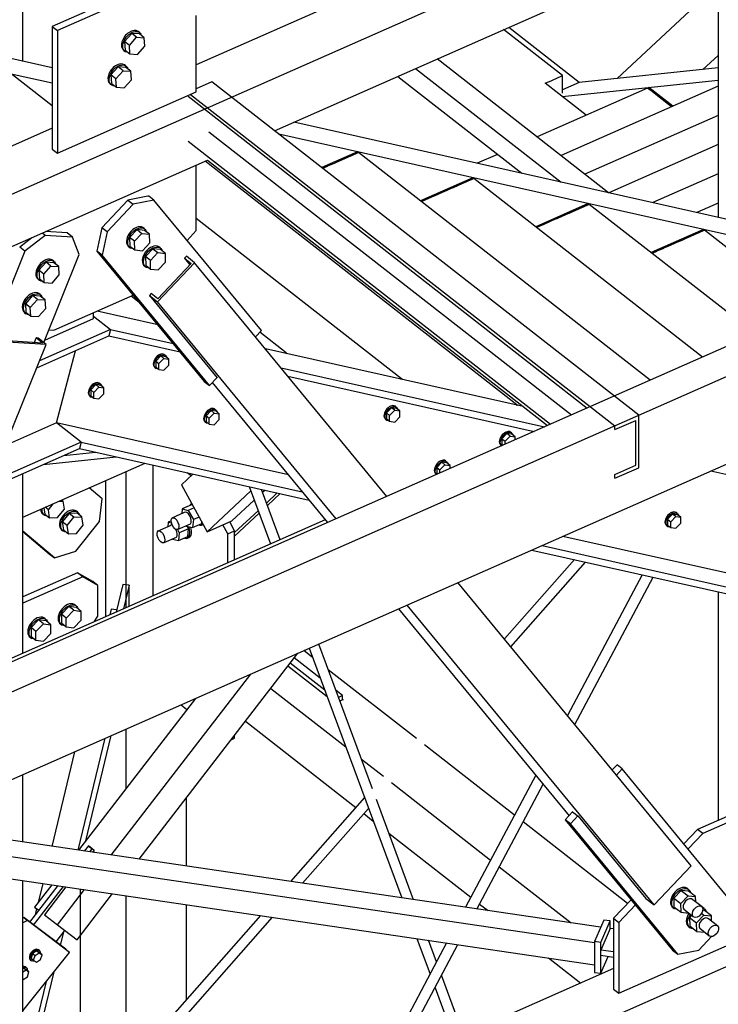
# Paper-space layout 'A0 Advance Steel' of a CAD drawing. Header units: millimetres. Extents: x 292 to 712, y 182 to 776.
# Tile 48 of 61: x 443 to 460, y 560 to 585. Entities that reach past the tile are written whole.
import ezdxf

# ---------------------------------------------------------------- set-up
doc = ezdxf.new("R2010")
doc.units = ezdxf.units.MM
for name, color, linetype in [('AS_Belki', 145, 'CONTINUOUS'), ('AS_Blachy', 30, 'CONTINUOUS'), ('AS_Kraty', 9, 'CONTINUOUS'), ('AS_Schody', 253, 'CONTINUOUS'), ('AS_Sruby', 9, 'CONTINUOUS')]:
    doc.layers.add(name, color=color, linetype=linetype)

psp = doc.layouts.new('A0 Advance Steel')

# ---------------------------------------------------------------- hatches: boundary and pattern name
at = {"layer": 'AS_Kraty', "extrusion": (0, 0.809331, 0.587353)}
h = psp.add_hatch(dxfattribs=at)
h.set_pattern_fill('GRATE', color=9, scale=0.266667, angle=-53.1136, style=0)
h.set_pattern_definition([(306.8864, (-445.36493, -32711.27688), (0.1692968, 0.1270487), []), (36.8864, (-445.3649, -32711.2769), (-0.508195, 0.677187), [])])
h.paths.add_polyline_path([(-438.346, -32714.815), (-438.33, -32714.836)], flags=0)
h.paths.add_polyline_path([(-437.978, -32713.306), (-438.328, -32713.172), (-438.346, -32713.26), (-438.346, -32714.703), (-438.306, -32714.757), (-437.889, -32713.424)], flags=0)
h.paths.add_polyline_path([(-436.459, -32713.887), (-437.51, -32713.485), (-437.603, -32713.472), (-438.338, -32715.825), (-438.346, -32715.925), (-438.346, -32719.813), (-438.293, -32719.883), (-436.428, -32718.481), (-436.395, -32718.413), (-436.395, -32713.971)], flags=0)
h.paths.add_polyline_path([(-455.585, -32708.281), (-456.758, -32709.162), (-455.806, -32710.542), (-456.126, -32710.782), (-454.678, -32712.71), (-454.625, -32712.67), (-453.133, -32711.549)], flags=0)
h.paths.add_polyline_path([(-451.114, -32714.238), (-452.66, -32715.4), (-448.542, -32720.887), (-447.961, -32718.44)], flags=0)
h.paths.add_polyline_path([(-446.417, -32720.498), (-446.998, -32722.945), (-445.328, -32725.17), (-443.836, -32724.049), (-445.24, -32722.066)], flags=0)
h.paths.add_polyline_path([(-442.945, -32719.016), (-442.91, -32719.062)], flags=0)
h.paths.add_polyline_path([(-449.664, -32708.841), (-453.988, -32707.188), (-454.093, -32707.159), (-454.573, -32707.52), (-452.12, -32710.788), (-449.615, -32708.905)], flags=0)
h.paths.add_polyline_path([(-440.297, -32721.101), (-440.289, -32721.111)], flags=0)
h.paths.add_polyline_path([(-447.171, -32711.274), (-450.102, -32713.477), (-447.581, -32716.837), (-446.8, -32713.546), (-446.813, -32713.528), (-446.994, -32713.509), (-447.167, -32713.278), (-447.167, -32711.279)], flags=0)
h.paths.add_polyline_path([(-444.431, -32713.481), (-444.645, -32713.641), (-444.698, -32713.681), (-444.865, -32713.681), (-444.895, -32713.752), (-445.015, -32714.258), (-444.976, -32714.422), (-446.017, -32718.81), (-443.58, -32722.168), (-443.58, -32722.501), (-443.43, -32722.701), (-443.43, -32722.591), (-443.323, -32722.51), (-442.91, -32722.949), (-442.91, -32720.506), (-442.922, -32720.38), (-444.42, -32713.496)], flags=0)
h.paths.add_polyline_path([(-440.297, -32715.547), (-440.285, -32715.563)], flags=0)
h.paths.add_polyline_path([(-440.297, -32715.436), (-440.272, -32715.469)], flags=0)
h.paths.add_polyline_path([(-440.297, -32715.325), (-440.259, -32715.376)], flags=0)
h.paths.add_polyline_path([(-443.003, -32711.386), (-443.587, -32711.163), (-443.632, -32711.214), (-443.632, -32712.769), (-443.632, -32712.88), (-444.165, -32713.281), (-444.171, -32713.384), (-442.979, -32718.86), (-442.91, -32718.951), (-442.91, -32711.509)], flags=0)
h.paths.add_polyline_path([(-438.387, -32715.982), (-440.003, -32721.159), (-439.999, -32721.165), (-438.346, -32719.923), (-438.346, -32719.813), (-438.346, -32716.036)], flags=0)
h.paths.add_polyline_path([(-438.362, -32715.904), (-438.346, -32715.925)], flags=0)
h.paths.add_polyline_path([(-439.964, -32712.547), (-440.198, -32712.458), (-440.297, -32712.437), (-440.297, -32715.214), (-440.245, -32715.282), (-439.874, -32712.667)], flags=0)
h.paths.add_polyline_path([(-438.445, -32713.127), (-439.497, -32712.726), (-439.608, -32712.689), (-440.284, -32717.453), (-440.297, -32717.547), (-440.297, -32720.99), (-440.264, -32721.033), (-438.355, -32714.914), (-438.346, -32714.815), (-438.346, -32713.26)], flags=0)
at = {"layer": 'AS_Kraty', "extrusion": (-7.6233e-17, 0.809331, 0.587353)}
h = psp.add_hatch(dxfattribs=at)
h.set_pattern_fill('GRATE', color=9, scale=0.266667, angle=126.926, style=0)
h.set_pattern_definition([(126.926, (-440.32658, -32644.49688), (-0.169209, -0.127166), []), (216.926, (-440.3266, -32644.4969), (0.50866, -0.676835), [])])
h.paths.add_polyline_path([(-436.93, -32651.902), (-436.344, -32651.461), (-438.346, -32648.797), (-438.346, -32650.017)], flags=0)
h.paths.add_polyline_path([(-438.346, -32650.017), (-438.346, -32648.797), (-440.858, -32645.454), (-441.444, -32645.895)], flags=0)
h.paths.add_polyline_path([(-445.518, -32640.474), (-444.772, -32639.913), (-444.817, -32639.854), (-446.221, -32639.317), (-446.073, -32639.625), (-445.922, -32639.936)], flags=0)
at = {"layer": 'AS_Kraty', "extrusion": (-3.81165e-17, 0.809331, 0.587353)}
h = psp.add_hatch(dxfattribs=at)
h.set_pattern_fill('GRATE', color=9, scale=0.266667, angle=-143.074, style=0)
h.set_pattern_definition([(216.926, (-463.64612, -32686.68219), (0.127166, -0.169209), []), (306.926, (-463.6461, -32686.6822), (0.676835, 0.50866), [])])
h.paths.add_polyline_path([(-459.55, -32685.772), (-459.991, -32685.603), (-460.002, -32685.612), (-460.002, -32686.112)], flags=0)
h.paths.add_polyline_path([(-462.616, -32688.076), (-462.616, -32686.992), (-466.514, -32689.922), (-465.994, -32690.615)], flags=0)
h.paths.add_polyline_path([(-467.639, -32691.851), (-468.159, -32691.158), (-469.489, -32692.157), (-468.968, -32692.85)], flags=0)
at = {"layer": 'AS_Kraty', "extrusion": (-7.6233e-17, 0.809331, 0.587353)}
h = psp.add_hatch(dxfattribs=at)
h.set_pattern_fill('GRATE', color=9, scale=0.266667, angle=126.926, style=0)
h.set_pattern_definition([(126.926, (-443.1627, -32646.6283), (-0.169209, -0.127166), []), (216.926, (-443.1627, -32646.6283), (0.50866, -0.676835), [])])
h.paths.add_polyline_path([(-445.585, -32643.739), (-445.736, -32643.538)], flags=0)
h.paths.add_polyline_path([(-439.766, -32654.033), (-438.54, -32653.112), (-441.51, -32649.16), (-442.736, -32650.081)], flags=0)
h.paths.add_polyline_path([(-448.698, -32642.148), (-448.663, -32642.084), (-448.642, -32642), (-448.793, -32641.689), (-448.94, -32641.493), (-449.291, -32641.359)], flags=0)
at = {"layer": 'AS_Kraty', "extrusion": (-3.81165e-17, 0.809331, 0.587353)}
h = psp.add_hatch(dxfattribs=at)
h.set_pattern_fill('GRATE', color=9, scale=0.266667, angle=-143.074, style=0)
h.set_pattern_definition([(216.926, (-459.38325, -32692.35443), (0.127166, -0.169209), []), (306.926, (-459.38325, -32692.3544), (0.676835, 0.50866), [])])
h.paths.add_polyline_path([(-457.393, -32693.027), (-458.349, -32692.661), (-460.002, -32693.904), (-460.002, -32694.988)], flags=0)
h.paths.add_polyline_path([(-462.616, -32696.952), (-462.616, -32695.868), (-465.226, -32697.829), (-464.705, -32698.522)], flags=0)
at = {"layer": 'AS_Kraty', "extrusion": (-7.6233e-17, 0.809331, 0.587353)}
h = psp.add_hatch(dxfattribs=at)
h.set_pattern_fill('GRATE', color=9, scale=0.266667, angle=126.926, style=0)
h.set_pattern_definition([(126.926, (-445.99882, -32648.75974), (-0.169209, -0.127166), []), (216.926, (-445.9988, -32648.75974), (0.50866, -0.676835), [])])
h.paths.add_polyline_path([(-442.602, -32656.164), (-441.376, -32655.243), (-442.802, -32653.346), (-442.856, -32653.386), (-442.962, -32653.466), (-443.016, -32653.506), (-443.602, -32653.947), (-443.632, -32654.018), (-443.632, -32654.794)], flags=0)
h.paths.add_polyline_path([(-447.172, -32650.083), (-447.172, -32649.751), (-447.158, -32649.659), (-446.981, -32649.339), (-446.947, -32649.273), (-448.751, -32645.542), (-448.742, -32645.442), (-449.436, -32644.519), (-452.127, -32643.491)], flags=0)
at = {"layer": 'AS_Kraty', "extrusion": (-3.81165e-17, 0.809331, 0.587353)}
h = psp.add_hatch(dxfattribs=at)
h.set_pattern_fill('GRATE', color=9, scale=0.266667, angle=-143.074, style=0)
h.set_pattern_definition([(216.926, (-457.25182, -32695.19055), (0.127166, -0.169209), []), (306.926, (-457.2518, -32695.19055), (0.676835, 0.50866), [])])
h.paths.add_polyline_path([(-462.616, -32701.223), (-462.616, -32700.306), (-463.094, -32700.666), (-462.654, -32701.252)], flags=0)
h.paths.add_polyline_path([(-456.769, -32696.996), (-457.289, -32696.303), (-460.002, -32698.342), (-460.002, -32699.426)], flags=0)
h = psp.add_hatch(dxfattribs=at)
h.set_pattern_fill('GRATE', color=9, scale=0.266667, angle=-143.074, style=0)
h.set_pattern_definition([(216.926, (-461.51468, -32689.5183), (0.127166, -0.169209), []), (306.926, (-461.5147, -32689.5183), (0.67684, 0.50866), [])])
h.paths.add_polyline_path([(-458.471, -32689.399), (-459.428, -32689.034), (-460.002, -32689.466), (-460.002, -32690.55)], flags=0)
h.paths.add_polyline_path([(-462.616, -32692.514), (-462.616, -32691.43), (-465.927, -32693.918), (-465.406, -32694.611)], flags=0)
h = psp.add_hatch(dxfattribs=at)
h.set_pattern_fill('GRATE', color=9, scale=0.266667, angle=-143.074, style=0)
h.set_pattern_definition([(216.926, (-455.12038, -32698.02667), (0.127166, -0.169209), []), (306.926, (-455.1204, -32698.0267), (0.67684, 0.50866), [])])
h.paths.add_polyline_path([(-456.181, -32700.992), (-456.702, -32700.3), (-460.002, -32702.78), (-460.002, -32703.864)], flags=0)
h = psp.add_hatch(dxfattribs=at)
h.set_pattern_fill('GRATE', color=9, scale=0.266667, angle=-143.074, style=0)
h.set_pattern_definition([(216.926, (-452.98895, -32700.86279), (0.127166, -0.169209), []), (306.926, (-452.98895, -32700.8628), (0.676835, 0.50866), [])])
h.paths.add_polyline_path([(-454.157, -32703.909), (-455.113, -32703.543), (-455.141, -32703.564), (-454.62, -32704.257)], flags=0)
h.paths.add_polyline_path([(-455.594, -32704.989), (-456.115, -32704.296), (-458.832, -32706.338), (-458.311, -32707.031)], flags=0)
at = {"layer": 'AS_Kraty', "extrusion": (-7.6233e-17, 0.809331, 0.587353)}
h = psp.add_hatch(dxfattribs=at)
h.set_pattern_fill('GRATE', color=9, scale=0.266667, angle=126.926, style=0)
h.set_pattern_definition([(126.926, (-454.50718, -32655.15405), (-0.169209, -0.127166), []), (216.926, (-454.5072, -32655.15405), (0.50866, -0.676835), [])])
h.paths.add_polyline_path([(-451.111, -32662.559), (-450.311, -32661.958), (-457.478, -32652.422), (-458.277, -32653.022)], flags=0)
h = psp.add_hatch(dxfattribs=at)
h.set_pattern_fill('GRATE', color=9, scale=0.266667, angle=126.926, style=0)
h.set_pattern_definition([(126.926, (-448.83494, -32650.89118), (-0.169209, -0.127166), []), (216.926, (-448.8349, -32650.8912), (0.50866, -0.676835), [])])
h.paths.add_polyline_path([(-447.34, -32655.765), (-447.18, -32655.645), (-447.172, -32655.545), (-447.172, -32653.436), (-452.272, -32646.65), (-454.963, -32645.622)], flags=0)
h = psp.add_hatch(dxfattribs=at)
h.set_pattern_fill('GRATE', color=9, scale=0.266667, angle=126.926, style=0)
h.set_pattern_definition([(126.926, (-451.67106, -32653.02261), (-0.169209, -0.127166), []), (216.926, (-451.6711, -32653.0226), (0.50866, -0.67684), [])])
h.paths.add_polyline_path([(-447.406, -32659.03), (-455.108, -32648.782)], flags=0)
h = psp.add_hatch(dxfattribs=at)
h.set_pattern_fill('GRATE', color=9, scale=0.266667, angle=126.926, style=0)
h.set_pattern_definition([(126.926, (-457.3433, -32657.28548), (-0.169209, -0.127166), []), (216.926, (-457.3433, -32657.2855), (0.50866, -0.676835), [])])
h.paths.add_polyline_path([(-453.947, -32664.69), (-452.721, -32663.769), (-458.344, -32656.287), (-459.569, -32657.208)], flags=0)
h.paths.add_polyline_path([(-461.935, -32654.061), (-460.709, -32653.14), (-460.781, -32653.045), (-463.472, -32652.016)], flags=0)
h = psp.add_hatch(dxfattribs=at)
h.set_pattern_fill('GRATE', color=9, scale=0.266667, angle=126.926, style=0)
h.set_pattern_definition([(126.926, (-460.17942, -32659.41691), (-0.169209, -0.127166), []), (216.926, (-460.1794, -32659.4169), (0.50866, -0.676835), [])])
h.paths.add_polyline_path([(-456.783, -32666.822), (-455.557, -32665.9), (-459.636, -32660.473), (-460.861, -32661.395)], flags=0)
h.paths.add_polyline_path([(-463.227, -32658.247), (-462.001, -32657.326), (-463.617, -32655.176), (-464.787, -32654.729), (-464.865, -32654.736), (-465.137, -32655.706)], flags=0)
h = psp.add_hatch(dxfattribs=at)
h.set_pattern_fill('GRATE', color=9, scale=0.266667, angle=126.926, style=0)
h.set_pattern_definition([(126.926, (-463.01554, -32661.54835), (-0.169209, -0.127166), []), (216.926, (-463.0155, -32661.54835), (0.50866, -0.676835), [])])
h.paths.add_polyline_path([(-459.619, -32668.953), (-458.393, -32668.032), (-460.928, -32664.659), (-462.153, -32665.581)], flags=0)
h.paths.add_polyline_path([(-464.519, -32662.433), (-463.293, -32661.512), (-465.165, -32659.022), (-465.685, -32660.881)], flags=0)
h.paths.add_polyline_path([(-467.853, -32657.997), (-467.489, -32656.927), (-467.506, -32656.905), (-469.144, -32656.279)], flags=0)

# ---------------------------------------------------------------- linework, layer by layer
at = {"layer": 'AS_Belki', "linetype": 'Continuous', "ltscale": 0.15}
for p, q in [((438.346, 578.33), (490.167, 601.205)), ((513.543, 600.012), (438.346, 566.819)), ((441.85, 567.631), (514.143, 599.543)), ((438.346, 563.926), (514.143, 597.384)), ((473.431, 594.993), (447.167, 583.4)), ((442.91, 583.487), (442.91, 588.041)), ((449.097, 581.781), (460.562, 586.842)), ((460.002, 586.595), (460.002, 579.651)), ((460.002, 585.38), (457.522, 583.066)), ((457.312, 580.255), (453.099, 583.547)), ((460.002, 583.634), (459.63, 583.286)), ((452.566, 583.312), (456.142, 580.517)), ((452.125, 583.117), (455.174, 580.735)), ((447.558, 582.984), (447.167, 582.812)), ((458.051, 574.783), (447.558, 582.984)), ((446.971, 582.628), (456.785, 574.958)), ((447.035, 582.675), (457.465, 574.524)), ((443.632, 581.839), (438.346, 579.506)), ((447.483, 581.753), (456.396, 574.787)), ((446.971, 581.527), (455.885, 574.561)), ((438.346, 577.035), (447.452, 581.055)), ((447.452, 581.055), (455.805, 574.526)), ((446.931, 578.69), (446.886, 578.641)), ((447.131, 578.533), (446.931, 578.69)), ((446.222, 577.569), (447.131, 578.533)), ((447.046, 578.516), (446.227, 577.648)), ((446.886, 578.641), (447.015, 578.484)), ((446.886, 578.641), (447.046, 578.516)), ((451.862, 572.785), (447.131, 578.533)), ((446.067, 577.774), (446.022, 577.725)), ((446.022, 577.725), (447.689, 575.699)), ((446.022, 577.725), (446.222, 577.569)), ((446.227, 577.648), (446.067, 577.774)), ((450.612, 572.234), (446.222, 577.569)), ((440.361, 568.795), (443.482, 576.523)), ((443.482, 576.523), (442.528, 576.582)), ((443.395, 576.557), (442.536, 576.611)), ((443.235, 576.682), (443.189, 576.57)), ((443.395, 576.557), (443.235, 576.682)), ((443.282, 576.679), (443.235, 576.682)), ((443.482, 576.523), (443.282, 576.679)), ((447.568, 575.586), (450.403, 572.141)), ((447.689, 575.699), (447.681, 575.705)), ((457.465, 574.427), (457.977, 574.653)), ((457.977, 573.552), (457.977, 574.653)), ((458.051, 573.488), (458.051, 574.783)), ((457.465, 574.427), (457.465, 574.524)), ((442.91, 572.274), (445.914, 573.599)), ((445.444, 573.392), (445.444, 570.047)), ((457.465, 573.326), (457.977, 573.552)), ((457.465, 573.229), (458.051, 573.488)), ((442.91, 568.929), (442.91, 573.349)), ((447.092, 573.335), (446.81, 573.072)), ((457.465, 573.229), (457.465, 573.326)), ((446.81, 573.072), (447.44, 571.913)), ((448.516, 572.917), (447.44, 571.913)), ((448.476, 573.024), (448.998, 571.616)), ((449.233, 571.719), (448.774, 572.957)), ((448.801, 572.885), (448.859, 572.938)), ((448.048, 572.181), (448.598, 572.695)), ((450.346, 572.211), (441.172, 568.161)), ((447.44, 571.913), (448.048, 572.181)), ((456.47, 571.23), (454.749, 569.277)), ((454.909, 569.083), (456.746, 571.168)), ((458.14, 570.855), (456.3, 567.392)), ((456.483, 567.17), (458.41, 570.795)), ((459.34, 563.698), (453.608, 570.663)), ((460.002, 570.437), (460.002, 564.815)), ((452.149, 570.019), (456.338, 564.929)), ((458.431, 562.734), (452.359, 570.112)), ((449.949, 569.048), (452.226, 562.906)), ((451.504, 565.593), (450.185, 569.152)), ((445.766, 563.858), (449.669, 568.924)), ((450.033, 568.823), (449.818, 568.99)), ((450.393, 567.85), (449.425, 568.607)), ((452.589, 566.825), (450.418, 568.521)), ((445.081, 563.959), (448.514, 568.414)), ((449.005, 568.062), (450.849, 566.621)), ((447.152, 567.814), (444.274, 564.078)), ((450.771, 567.789), (450.782, 567.781)), ((450.771, 567.776), (450.705, 567.747)), ((450.782, 567.781), (450.771, 567.776)), ((445.444, 567.059), (445.444, 565.596)), ((448.382, 567.254), (451.097, 565.132)), ((444.269, 564.079), (444.934, 566.835)), ((444.456, 564.314), (445.08, 566.899)), ((454.998, 564.942), (452.785, 566.672)), ((444.181, 566.502), (443.619, 564.175)), ((451.235, 566.319), (451.773, 565.898)), ((442.91, 564.279), (442.91, 565.941)), ((455.52, 565.924), (453.793, 562.675)), ((451.969, 565.745), (454.411, 563.837)), ((454.072, 562.633), (455.703, 565.701)), ((446.936, 563.686), (446.936, 565.377)), ((451.311, 565.374), (449.492, 563.309)), ((452.516, 562.863), (451.602, 565.329)), ((449.784, 563.266), (451.409, 565.11)), ((451.293, 564.979), (451.525, 564.798)), ((456.425, 565.021), (456.419, 565.029)), ((456.419, 565.029), (456.427, 565.023)), ((456.427, 565.023), (456.563, 564.916)), ((456.563, 564.916), (458.23, 562.89)), ((457.777, 562.77), (455.211, 564.776)), ((457.115, 562.185), (441.309, 564.516)), ((451.91, 564.496), (453.925, 562.922)), ((456.963, 561.803), (441.036, 564.152)), ((444.547, 564.165), (444.659, 564.078)), ((444.547, 564.165), (444.547, 564.165)), ((444.659, 564.078), (444.62, 564.027)), ((454.624, 563.671), (456.388, 562.292)), ((458.431, 562.734), (459.34, 563.698)), ((440.699, 563.662), (456.963, 561.264)), ((442.91, 557.335), (442.91, 563.336)), ((443.622, 563.231), (443.198, 562.681)), ((443.399, 563.264), (443.285, 562.795)), ((443.967, 563.18), (443.438, 562.493)), ((443.759, 562.243), (444.428, 563.112)), ((444.241, 561.879), (445.113, 563.011)), ((444.322, 563.128), (444.322, 557.441)), ((445.444, 562.962), (445.444, 558.714)), ((446.936, 560.408), (446.936, 562.742)), ((454.137, 562.756), (454.346, 562.593)), ((458.23, 562.89), (458.431, 562.734)), ((443.198, 562.681), (443.3, 562.601)), ((443.248, 562.642), (443.211, 562.485)), ((443.438, 562.493), (443.759, 562.243)), ((448.756, 562.474), (443.612, 556.634)), ((443.759, 562.243), (444.241, 561.879)), ((443.787, 556.459), (449.049, 562.431)), ((443.834, 561.74), (443.913, 562.066)), ((453.328, 561.8), (451.632, 558.608)), ((452.026, 558.782), (453.608, 561.759)), ((452.596, 561.908), (452.92, 561.032)), ((453.082, 561.336), (452.885, 561.865)), ((438.346, 551.568), (460.85, 561.502)), ((455.833, 561.43), (456.624, 560.812)), ((457.433, 561.169), (438.346, 552.744)), ((442.91, 557.915), (443.676, 561.086)), ((453.746, 559.542), (453.205, 561.002)), ((442.91, 558.454), (443.49, 560.852)), ((453.044, 560.698), (453.511, 559.438))]:
    psp.add_line(p, q, dxfattribs=at)
at = {"layer": 'AS_Blachy', "linetype": 'Continuous', "ltscale": 0.15}
for p, q in [((444.698, 584.815), (443.632, 584.344)), ((444.826, 584.714), (443.76, 584.244)), ((447.167, 582.733), (447.167, 584.611)), ((443.632, 584.344), (443.76, 584.244)), ((443.632, 584.344), (443.632, 581.329)), ((443.76, 584.244), (443.76, 581.229)), ((458.303, 582.842), (458.271, 582.828)), ((458.371, 582.75), (458.271, 582.828)), ((458.89, 582.383), (458.303, 582.842)), ((443.76, 581.229), (447.167, 582.733)), ((458.411, 582.719), (458.371, 582.75)), ((458.664, 582.521), (458.411, 582.719)), ((458.684, 582.505), (458.664, 582.521)), ((458.817, 582.402), (458.684, 582.505)), ((458.858, 582.369), (458.817, 582.402)), ((443.632, 581.329), (443.76, 581.229)), ((451.14, 581.261), (450.259, 580.872)), ((451.164, 581.242), (450.74, 581.055)), ((451.164, 581.242), (451.14, 581.261)), ((447.172, 579.322), (447.172, 580.931)), ((450.317, 580.868), (450.284, 580.853)), ((450.393, 580.902), (450.317, 580.868)), ((450.418, 580.913), (450.393, 580.902)), ((450.565, 580.977), (450.458, 580.931)), ((450.599, 580.993), (450.565, 580.977)), ((450.74, 581.055), (450.599, 580.993)), ((453.976, 580.624), (452.684, 580.054)), ((454, 580.606), (453.976, 580.624)), ((453.486, 580.379), (453.435, 580.356)), ((453.718, 580.481), (453.486, 580.379)), ((453.743, 580.492), (453.734, 580.488)), ((454, 580.606), (453.743, 580.492)), ((445.984, 580.167), (445.491, 580.07)), ((446.004, 580.171), (445.984, 580.167)), ((446.132, 580.071), (446.004, 580.171)), ((453.012, 580.169), (452.732, 580.046)), ((453.058, 580.19), (453.012, 580.169)), ((453.294, 580.294), (453.058, 580.19)), ((453.315, 580.303), (453.294, 580.294)), ((453.435, 580.356), (453.315, 580.303)), ((445.491, 580.07), (444.855, 579.395)), ((445.62, 579.97), (444.983, 579.295)), ((445.491, 580.07), (445.62, 579.97)), ((446.132, 580.071), (445.62, 579.97)), ((448.773, 576.862), (446.132, 580.071)), ((452.732, 580.046), (452.708, 580.035)), ((456.812, 579.988), (455.52, 579.417)), ((456.836, 579.969), (456.587, 579.859)), ((456.836, 579.969), (456.812, 579.988)), ((456.242, 579.707), (455.688, 579.462)), ((456.254, 579.712), (456.242, 579.707)), ((456.391, 579.772), (456.254, 579.712)), ((456.42, 579.785), (456.391, 579.772)), ((456.539, 579.838), (456.42, 579.785)), ((456.587, 579.859), (456.57, 579.851)), ((455.62, 579.432), (455.544, 579.399)), ((455.688, 579.462), (455.664, 579.451)), ((443.46, 579.205), (442.96, 578.815)), ((443.46, 579.205), (443.389, 579.261)), ((444.128, 579.164), (443.46, 579.205)), ((444, 579.264), (443.47, 579.297)), ((444.128, 579.164), (444, 579.264)), ((444.855, 579.395), (444.731, 578.821)), ((444.983, 579.295), (444.855, 579.395)), ((444.983, 579.295), (444.859, 578.721)), ((446.946, 579.082), (447.172, 579.322)), ((459.648, 579.351), (458.356, 578.781)), ((459.672, 579.332), (459.249, 579.146)), ((459.672, 579.332), (459.648, 579.351)), ((443.128, 579.146), (442.832, 578.915)), ((444.296, 578.731), (444.128, 579.164)), ((458.816, 578.954), (458.684, 578.896)), ((458.825, 578.959), (458.816, 578.954)), ((459.073, 579.068), (458.825, 578.959)), ((459.108, 579.083), (459.073, 579.068)), ((459.244, 579.143), (459.108, 579.083)), ((459.249, 579.146), (459.244, 579.143)), ((442.96, 578.815), (440.704, 573.23)), ((442.96, 578.815), (442.832, 578.915)), ((443.423, 576.569), (444.296, 578.731)), ((444.731, 578.821), (447.371, 575.613)), ((444.859, 578.721), (444.731, 578.821)), ((447.499, 575.513), (444.859, 578.721)), ((458.49, 578.811), (458.38, 578.762)), ((458.516, 578.822), (458.49, 578.811)), ((458.645, 578.879), (458.516, 578.822)), ((458.684, 578.896), (458.645, 578.879)), ((443.671, 576.874), (445.624, 577.736)), ((443.549, 576.881), (443.671, 576.874)), ((448.63, 576.712), (448.773, 576.862)), ((449.384, 576.313), (449.364, 576.304)), ((449.384, 576.313), (449.408, 576.294)), ((447.371, 575.613), (447.499, 575.513)), ((447.499, 575.513), (447.683, 575.707)), ((452.22, 575.677), (452.2, 575.668)), ((452.244, 575.658), (452.22, 575.677)), ((455.056, 575.04), (455.036, 575.031)), ((455.08, 575.021), (455.056, 575.04)), ((446.105, 573.557), (446.105, 570.338)), ((447.046, 573.292), (446.951, 573.367)), ((444.947, 569.828), (444.947, 573.173)), ((444.86, 572.721), (444.54, 572.993)), ((449.165, 572.87), (448.899, 572.621)), ((444.798, 572.163), (444.86, 572.721)), ((448.922, 572.559), (449.238, 572.853)), ((448.696, 572.431), (448.117, 571.892)), ((444.211, 571.437), (444.798, 572.163)), ((448.117, 571.94), (447.998, 572.16)), ((448.117, 571.808), (448.719, 572.369)), ((443.687, 571.27), (442.91, 571.928)), ((442.91, 571.919), (443.559, 571.37)), ((447.947, 571.865), (447.828, 572.084)), ((447.947, 571.865), (448.117, 571.94)), ((448.117, 571.227), (448.117, 571.94)), ((447.947, 571.152), (447.947, 571.865)), ((443.687, 571.27), (444.211, 571.437)), ((443.559, 571.37), (443.687, 571.27)), ((444.254, 570.905), (442.91, 570.312)), ((444.382, 570.805), (442.91, 570.155)), ((444.382, 570.805), (444.254, 570.905)), ((444.627, 570.692), (444.254, 570.905)), ((444.755, 570.592), (444.382, 570.805)), ((444.755, 570.592), (444.627, 570.692)), ((444.755, 569.836), (444.755, 570.592)), ((445.365, 570.613), (445.202, 569.94)), ((445.523, 570.6), (445.365, 570.613)), ((445.523, 570.6), (445.383, 570.02)), ((445.523, 570.082), (445.523, 570.6)), ((445.082, 570.007), (445.05, 569.873)), ((445.215, 569.996), (445.082, 570.007)), ((444.663, 569.702), (444.755, 569.836)), ((450.222, 568.314), (449.583, 568.813)), ((450.33, 568.02), (449.483, 568.683)), ((450.771, 567.884), (450.607, 568.013)), ((450.771, 567.884), (450.671, 567.84)), ((450.771, 567.776), (450.771, 567.884)), ((446.799, 567.658), (446.945, 567.544)), ((448.03, 566.798), (448.117, 566.836)), ((448.117, 566.836), (448.117, 566.911)), ((457.518, 566.18), (457.4, 566.055)), ((457.646, 566.08), (457.518, 566.18)), ((457.646, 566.08), (457.504, 565.929)), ((460.287, 562.871), (457.646, 566.08)), ((461.125, 565.311), (459.495, 564.591)), ((461.253, 565.211), (459.624, 564.491)), ((456.427, 565.023), (456.245, 564.83)), ((456.555, 564.923), (456.373, 564.73)), ((456.245, 564.83), (458.885, 561.622)), ((456.373, 564.73), (456.245, 564.83)), ((459.013, 561.522), (456.373, 564.73)), ((459.495, 564.591), (459.162, 564.238)), ((459.624, 564.491), (459.266, 564.112)), ((459.624, 564.491), (459.495, 564.591)), ((444.52, 564.185), (444.421, 564.057)), ((444.616, 564.11), (444.52, 564.185)), ((444.555, 564.158), (444.52, 564.185)), ((444.56, 564.036), (444.616, 564.11)), ((444.652, 564.083), (444.616, 564.11)), ((443.769, 563.209), (443.077, 562.312)), ((443.174, 562.238), (443.907, 563.189)), ((457.864, 562.862), (457.433, 562.405)), ((457.968, 562.736), (457.561, 562.305)), ((442.931, 562.422), (442.91, 562.413)), ((443.027, 562.347), (442.91, 562.295)), ((442.931, 562.422), (443.027, 562.347)), ((443.964, 561.642), (442.931, 562.422)), ((444.06, 561.567), (443.027, 562.347)), ((457.191, 562.362), (456.963, 561.83)), ((457.119, 561.808), (457.346, 562.339)), ((457.346, 562.339), (457.191, 562.362)), ((457.346, 562.156), (457.346, 562.339)), ((457.433, 562.405), (457.561, 562.305)), ((457.433, 562.405), (457.433, 560.66)), ((457.561, 562.305), (457.561, 560.559)), ((443.725, 561.822), (443.942, 562.104)), ((457.346, 562.156), (457.119, 561.624)), ((457.433, 562.143), (457.346, 562.156)), ((457.561, 560.559), (460.85, 562.011)), ((457.119, 561.808), (456.963, 561.83)), ((456.963, 561.83), (456.963, 561.075)), ((457.119, 561.624), (457.119, 561.808)), ((459.526, 561.623), (459.841, 561.956)), ((442.91, 560.127), (444.06, 561.567)), ((444.06, 561.567), (443.964, 561.642)), ((457.433, 561.578), (457.119, 561.624)), ((457.119, 561.495), (457.119, 561.624)), ((457.119, 561.495), (457.433, 561.448)), ((457.119, 561.052), (457.119, 561.495)), ((458.885, 561.622), (459.013, 561.522)), ((459.013, 561.522), (459.526, 561.623)), ((457.119, 561.052), (457.297, 561.468)), ((456.963, 561.075), (457.119, 561.052)), ((457.433, 560.66), (457.561, 560.559))]:
    psp.add_line(p, q, dxfattribs=at)
at = {"layer": 'AS_Kraty', "linetype": 'Continuous', "ltscale": 0.15}
for p, q in [((456.179, 583.135), (454.73, 584.267)), ((443.632, 582.389), (442.656, 583.152)), ((455.966, 583.041), (456.019, 583.065)), ((456.019, 583.065), (456.072, 583.088)), ((456.072, 583.088), (456.126, 583.112)), ((456.126, 583.112), (456.179, 583.135)), ((456.179, 582.704), (456.179, 583.135)), ((458.271, 582.828), (455.554, 581.629)), ((455.752, 582.947), (455.806, 582.971)), ((456.759, 582.161), (455.752, 582.947)), ((455.806, 582.971), (455.859, 582.994)), ((455.859, 582.994), (455.912, 583.018)), ((455.912, 583.018), (455.966, 583.041)), ((460.002, 582.874), (456.141, 581.17)), ((458.311, 582.797), (458.271, 582.828)), ((458.371, 582.75), (458.311, 582.797)), ((458.431, 582.703), (458.391, 582.734)), ((458.511, 582.64), (458.431, 582.703)), ((458.551, 582.609), (458.511, 582.64)), ((458.631, 582.546), (458.551, 582.609)), ((458.671, 582.515), (458.631, 582.546)), ((458.751, 582.452), (458.671, 582.515)), ((458.792, 582.421), (458.751, 582.452)), ((458.817, 582.402), (458.792, 582.421)), ((460.002, 582.156), (456.729, 580.711)), ((460.002, 581.438), (457.319, 580.253)), ((450.951, 581.148), (450.844, 581.101)), ((451.004, 581.171), (450.951, 581.148)), ((451.111, 581.219), (451.004, 581.171)), ((451.164, 581.242), (451.111, 581.219)), ((458.331, 575.641), (451.164, 581.242)), ((454.58, 581.199), (454.083, 580.98)), ((455.056, 575.04), (447.393, 581.029)), ((450.311, 580.866), (450.284, 580.853)), ((450.364, 580.889), (450.317, 580.868)), ((450.418, 580.913), (450.364, 580.889)), ((450.524, 580.96), (450.418, 580.913)), ((450.578, 580.983), (450.524, 580.96)), ((450.631, 581.007), (450.599, 580.993)), ((450.684, 581.03), (450.631, 581.007)), ((450.791, 581.077), (450.684, 581.03)), ((450.844, 581.101), (450.791, 581.077)), ((455.167, 580.74), (455.162, 580.737)), ((460.002, 580.72), (458.398, 580.011)), ((453.52, 580.394), (453.467, 580.37)), ((453.574, 580.417), (453.52, 580.394)), ((453.627, 580.441), (453.574, 580.417)), ((453.734, 580.488), (453.627, 580.441)), ((453.787, 580.511), (453.734, 580.488)), ((453.893, 580.558), (453.787, 580.511)), ((453.947, 580.582), (453.893, 580.558)), ((454, 580.606), (453.947, 580.582)), ((459.623, 576.211), (454, 580.606)), ((452.934, 580.135), (452.881, 580.112)), ((453.041, 580.182), (452.934, 580.135)), ((453.094, 580.206), (453.058, 580.19)), ((453.147, 580.229), (453.094, 580.206)), ((453.201, 580.253), (453.147, 580.229)), ((453.307, 580.3), (453.201, 580.253)), ((453.36, 580.323), (453.307, 580.3)), ((453.467, 580.37), (453.36, 580.323)), ((452.721, 580.041), (452.708, 580.035)), ((452.774, 580.064), (452.721, 580.041)), ((452.881, 580.112), (452.774, 580.064)), ((456.676, 579.898), (456.623, 579.875)), ((456.73, 579.922), (456.676, 579.898)), ((456.836, 579.969), (456.73, 579.922)), ((460.915, 576.781), (456.836, 579.969)), ((460.002, 580.001), (459.476, 579.769)), ((456.143, 579.663), (456.09, 579.64)), ((456.25, 579.71), (456.143, 579.663)), ((456.303, 579.734), (456.25, 579.71)), ((456.41, 579.781), (456.303, 579.734)), ((456.463, 579.804), (456.41, 579.781)), ((456.57, 579.851), (456.463, 579.804)), ((456.623, 579.875), (456.57, 579.851)), ((452.22, 575.677), (447.172, 579.622)), ((455.664, 579.451), (455.557, 579.404)), ((455.717, 579.475), (455.664, 579.451)), ((455.77, 579.498), (455.717, 579.475)), ((455.824, 579.522), (455.77, 579.498)), ((455.877, 579.546), (455.824, 579.522)), ((455.983, 579.593), (455.877, 579.546)), ((456.037, 579.616), (455.983, 579.593)), ((456.09, 579.64), (456.037, 579.616)), ((455.557, 579.404), (455.544, 579.399)), ((459.352, 579.191), (459.246, 579.144)), ((459.406, 579.215), (459.352, 579.191)), ((459.512, 579.262), (459.406, 579.215)), ((459.566, 579.285), (459.512, 579.262)), ((459.619, 579.309), (459.566, 579.285)), ((459.672, 579.332), (459.619, 579.309)), ((462.207, 577.352), (459.672, 579.332)), ((458.766, 578.933), (458.684, 578.896)), ((458.82, 578.956), (458.766, 578.933)), ((458.926, 579.003), (458.82, 578.956)), ((458.979, 579.027), (458.926, 579.003)), ((459.033, 579.05), (458.979, 579.027)), ((459.086, 579.074), (459.033, 579.05)), ((459.193, 579.121), (459.086, 579.074)), ((459.246, 579.144), (459.193, 579.121)), ((458.393, 578.768), (458.38, 578.762)), ((458.446, 578.791), (458.393, 578.768)), ((458.5, 578.815), (458.446, 578.791)), ((458.553, 578.838), (458.5, 578.815)), ((458.606, 578.862), (458.553, 578.838)), ((458.66, 578.885), (458.606, 578.862)), ((445.772, 577.556), (445.572, 577.713)), ((444.649, 577.158), (444.649, 577.305)), ((443.446, 576.627), (444.649, 577.158)), ((449.384, 576.313), (448.734, 576.821)), ((449.364, 576.304), (449.384, 576.313)), ((452.2, 575.668), (452.22, 575.677)), ((455.036, 575.031), (455.056, 575.04))]:
    psp.add_line(p, q, dxfattribs=at)
at = {"layer": 'AS_Schody', "linetype": 'Continuous', "ltscale": 0.15}
for p, q in [((443.632, 583.325), (438.346, 584.512)), ((456.59, 582.969), (454.857, 584.323)), ((443.632, 582.946), (438.346, 584.132)), ((460.002, 583.325), (456.59, 582.969)), ((456.171, 582.62), (460.002, 583.02)), ((456.59, 582.969), (456.179, 582.787)), ((462.452, 579.101), (449.574, 581.992)), ((462.473, 578.717), (449.207, 581.695)), ((446.199, 577.015), (444.735, 577.343)), ((444.649, 577.215), (445.065, 576.89)), ((446.222, 577.009), (446.199, 577.015)), ((445.065, 576.89), (443.32, 576.119)), ((445.065, 576.89), (445.023, 576.731)), ((445.065, 576.89), (446.605, 576.544)), ((443.251, 575.949), (445.023, 576.731)), ((445.023, 576.731), (446.774, 576.338)), ((443.736, 574.593), (444.2, 576.368)), ((455.209, 574.993), (448.875, 576.414)), ((449.258, 575.949), (455.735, 574.495)), ((449.428, 575.743), (455.483, 574.384)), ((443.736, 574.593), (442.479, 574.038)), ((449.438, 573.313), (443.736, 574.593)), ((444.34, 574.121), (443.736, 574.593)), ((444.34, 574.121), (442.115, 573.138)), ((444.34, 574.121), (444.299, 573.962)), ((444.34, 574.121), (449.778, 572.9)), ((442.046, 572.968), (444.299, 573.962)), ((443.915, 573.792), (444.693, 573.874)), ((444.299, 573.962), (449.948, 572.694)), ((443.416, 573.572), (445.203, 573.759)), ((459.828, 573.409), (464.62, 572.333)), ((463.576, 570.14), (456.183, 571.8)), ((455.424, 571.465), (463.358, 569.684)), ((455.677, 571.576), (463.431, 569.836))]:
    psp.add_line(p, q, dxfattribs=at)
at = {"layer": 'AS_Sruby', "linetype": 'Continuous', "ltscale": 0.15}
for p, q in [((445.585, 584.172), (445.407, 583.974)), ((445.528, 583.88), (445.705, 584.078)), ((445.705, 584.078), (445.585, 584.172)), ((445.776, 584.16), (445.585, 584.172)), ((445.705, 584.078), (445.896, 584.066)), ((445.775, 584.196), (445.743, 584.221)), ((445.896, 584.066), (445.776, 584.16)), ((445.909, 583.857), (445.896, 584.066)), ((445.407, 583.974), (445.421, 583.765)), ((445.528, 583.88), (445.407, 583.974)), ((445.541, 583.671), (445.528, 583.88)), ((445.731, 583.659), (445.909, 583.857)), ((445.389, 583.753), (445.421, 583.728)), ((445.421, 583.765), (445.541, 583.671)), ((445.541, 583.671), (445.731, 583.659)), ((445.253, 583.349), (445.075, 583.151)), ((445.373, 583.255), (445.253, 583.349)), ((445.443, 583.337), (445.253, 583.349)), ((445.443, 583.373), (445.41, 583.398)), ((445.563, 583.243), (445.443, 583.337)), ((445.075, 583.151), (445.088, 582.942)), ((445.195, 583.057), (445.075, 583.151)), ((445.195, 583.057), (445.373, 583.255)), ((445.208, 582.848), (445.195, 583.057)), ((445.373, 583.255), (445.563, 583.243)), ((445.577, 583.034), (445.563, 583.243)), ((445.057, 582.93), (445.089, 582.905)), ((445.088, 582.942), (445.208, 582.848)), ((445.208, 582.848), (445.399, 582.836)), ((445.399, 582.836), (445.577, 583.034)), ((445.717, 579.348), (445.535, 579.155)), ((445.655, 579.061), (445.837, 579.254)), ((445.717, 579.348), (445.837, 579.254)), ((445.904, 579.327), (445.717, 579.348)), ((445.837, 579.254), (446.024, 579.233)), ((445.895, 579.371), (445.863, 579.396)), ((446.024, 579.233), (445.904, 579.327)), ((446.03, 579.02), (446.024, 579.233)), ((445.535, 579.155), (445.541, 578.942)), ((445.655, 579.061), (445.535, 579.155)), ((445.541, 578.942), (445.661, 578.848)), ((445.661, 578.848), (445.655, 579.061)), ((445.848, 578.827), (446.03, 579.02)), ((445.518, 578.922), (445.55, 578.897)), ((445.661, 578.848), (445.848, 578.827)), ((446.106, 578.875), (445.924, 578.682)), ((445.924, 578.682), (445.93, 578.469)), ((446.044, 578.588), (445.924, 578.682)), ((446.044, 578.588), (446.226, 578.781)), ((446.106, 578.875), (446.226, 578.781)), ((446.293, 578.854), (446.106, 578.875)), ((446.226, 578.781), (446.413, 578.76)), ((446.284, 578.899), (446.252, 578.924)), ((446.413, 578.76), (446.293, 578.854)), ((446.419, 578.547), (446.413, 578.76)), ((443.481, 578.546), (443.303, 578.348)), ((443.423, 578.254), (443.601, 578.452)), ((443.601, 578.452), (443.481, 578.546)), ((443.672, 578.534), (443.481, 578.546)), ((443.601, 578.452), (443.792, 578.44)), ((443.671, 578.57), (443.639, 578.595)), ((443.792, 578.44), (443.672, 578.534)), ((443.805, 578.231), (443.792, 578.44)), ((445.907, 578.45), (445.939, 578.424)), ((445.93, 578.469), (446.05, 578.375)), ((446.05, 578.375), (446.044, 578.588)), ((446.237, 578.354), (446.419, 578.547)), ((443.303, 578.348), (443.316, 578.139)), ((443.423, 578.254), (443.303, 578.348)), ((443.437, 578.045), (443.423, 578.254)), ((443.627, 578.033), (443.805, 578.231)), ((446.05, 578.375), (446.237, 578.354)), ((443.285, 578.127), (443.317, 578.102)), ((443.316, 578.139), (443.437, 578.045)), ((443.437, 578.045), (443.627, 578.033)), ((443.148, 577.723), (442.971, 577.525)), ((443.269, 577.629), (443.148, 577.723)), ((443.339, 577.711), (443.148, 577.723)), ((443.338, 577.747), (443.306, 577.772)), ((442.971, 577.525), (442.984, 577.316)), ((443.091, 577.431), (442.971, 577.525)), ((443.091, 577.431), (443.269, 577.629)), ((443.269, 577.629), (443.459, 577.617)), ((443.459, 577.617), (443.339, 577.711)), ((443.472, 577.408), (443.459, 577.617)), ((442.953, 577.304), (442.985, 577.279)), ((442.984, 577.316), (443.104, 577.222)), ((443.104, 577.222), (443.091, 577.431)), ((443.295, 577.21), (443.472, 577.408)), ((443.104, 577.222), (443.295, 577.21)), ((446.412, 576.259), (446.388, 576.278)), ((446.299, 576.239), (446.175, 576.112)), ((446.175, 576.112), (446.256, 576.05)), ((446.175, 576.112), (446.175, 575.968)), ((446.256, 576.05), (446.379, 576.176)), ((446.256, 575.905), (446.256, 576.05)), ((446.379, 576.176), (446.299, 576.239)), ((446.422, 576.221), (446.299, 576.239)), ((446.379, 576.176), (446.502, 576.159)), ((446.502, 576.159), (446.422, 576.221)), ((446.502, 576.014), (446.502, 576.159)), ((446.162, 575.949), (446.186, 575.93)), ((446.175, 575.968), (446.256, 575.905)), ((446.256, 575.905), (446.379, 575.888)), ((446.379, 575.888), (446.502, 576.014)), ((444.7, 575.533), (444.577, 575.406)), ((444.78, 575.47), (444.7, 575.533)), ((444.823, 575.515), (444.7, 575.533)), ((444.813, 575.553), (444.789, 575.572)), ((444.577, 575.406), (444.657, 575.344)), ((444.577, 575.406), (444.577, 575.262)), ((444.657, 575.344), (444.78, 575.47)), ((444.657, 575.199), (444.657, 575.344)), ((444.78, 575.47), (444.904, 575.453)), ((444.78, 575.182), (444.904, 575.308)), ((444.904, 575.453), (444.823, 575.515)), ((444.904, 575.308), (444.904, 575.453)), ((444.563, 575.243), (444.587, 575.224)), ((444.577, 575.262), (444.657, 575.199)), ((444.657, 575.199), (444.78, 575.182)), ((447.536, 574.897), (447.413, 574.77)), ((447.493, 574.707), (447.616, 574.834)), ((447.616, 574.834), (447.536, 574.897)), ((447.66, 574.879), (447.536, 574.897)), ((447.616, 574.834), (447.74, 574.816)), ((447.649, 574.917), (447.625, 574.935)), ((447.74, 574.816), (447.66, 574.879)), ((447.74, 574.672), (447.74, 574.816)), ((451.971, 574.966), (451.848, 574.839)), ((451.848, 574.839), (451.928, 574.776)), ((451.848, 574.839), (451.848, 574.695)), ((451.928, 574.776), (452.051, 574.903)), ((452.051, 574.903), (451.971, 574.966)), ((452.095, 574.948), (451.971, 574.966)), ((452.051, 574.903), (452.175, 574.885)), ((452.084, 574.986), (452.06, 575.005)), ((452.175, 574.885), (452.095, 574.948)), ((452.175, 574.741), (452.175, 574.885)), ((447.399, 574.607), (447.423, 574.588)), ((447.413, 574.77), (447.493, 574.707)), ((447.413, 574.77), (447.413, 574.626)), ((447.413, 574.626), (447.493, 574.563)), ((447.493, 574.563), (447.493, 574.707)), ((447.616, 574.545), (447.74, 574.672)), ((451.834, 574.676), (451.858, 574.657)), ((451.848, 574.695), (451.928, 574.632)), ((451.928, 574.632), (451.928, 574.776)), ((451.928, 574.632), (452.051, 574.614)), ((452.051, 574.614), (452.175, 574.741)), ((447.493, 574.563), (447.616, 574.545)), ((454.807, 574.329), (454.684, 574.203)), ((454.887, 574.267), (454.807, 574.329)), ((454.931, 574.312), (454.807, 574.329)), ((454.92, 574.349), (454.896, 574.368)), ((454.684, 574.203), (454.764, 574.14)), ((454.684, 574.203), (454.684, 574.058)), ((454.764, 574.14), (454.887, 574.267)), ((454.764, 574.066), (454.764, 574.14)), ((454.887, 574.267), (455.011, 574.249)), ((455.011, 574.249), (454.931, 574.312)), ((455.011, 574.175), (455.011, 574.249)), ((454.67, 574.039), (454.682, 574.03)), ((454.684, 574.058), (454.706, 574.041)), ((453.208, 573.623), (453.085, 573.497)), ((453.288, 573.561), (453.208, 573.623)), ((453.332, 573.606), (453.208, 573.623)), ((453.321, 573.643), (453.297, 573.662)), ((453.412, 573.543), (453.332, 573.606)), ((453.085, 573.497), (453.165, 573.434)), ((453.085, 573.497), (453.085, 573.352)), ((453.165, 573.434), (453.288, 573.561)), ((453.165, 573.361), (453.165, 573.434)), ((453.288, 573.561), (453.412, 573.543)), ((453.412, 573.47), (453.412, 573.543)), ((453.071, 573.334), (453.083, 573.324)), ((453.085, 573.352), (453.107, 573.335)), ((443.799, 572.666), (443.902, 572.67)), ((443.902, 572.67), (443.868, 572.696)), ((443.932, 572.469), (443.902, 572.67)), ((443.424, 572.5), (443.447, 572.349)), ((443.537, 572.455), (443.459, 572.516)), ((443.537, 572.455), (443.656, 572.603)), ((443.567, 572.255), (443.537, 572.455)), ((443.765, 572.262), (443.932, 572.469)), ((444.26, 572.394), (444.228, 572.419)), ((446.879, 572.386), (446.575, 572.252)), ((446.83, 572.476), (446.816, 572.359)), ((447.059, 572.577), (446.83, 572.476)), ((446.83, 572.476), (446.977, 572.441)), ((447.119, 572.504), (446.977, 572.441)), ((446.977, 572.441), (447.102, 572.212)), ((447.082, 572.572), (447.059, 572.577)), ((458.994, 572.37), (458.97, 572.389)), ((443.398, 572.353), (443.43, 572.328)), ((443.447, 572.349), (443.567, 572.255)), ((443.567, 572.255), (443.765, 572.262)), ((444.045, 572.366), (443.878, 572.159)), ((443.878, 572.159), (443.908, 571.959)), ((443.998, 572.065), (443.878, 572.159)), ((443.998, 572.065), (444.165, 572.272)), ((444.243, 572.373), (444.045, 572.366)), ((444.165, 572.272), (444.045, 572.366)), ((444.165, 572.272), (444.363, 572.279)), ((444.363, 572.279), (444.243, 572.373)), ((444.393, 572.079), (444.363, 572.279)), ((446.484, 572.153), (446.47, 572.035)), ((446.556, 572.185), (446.484, 572.153)), ((446.484, 572.153), (446.563, 572.134)), ((447.102, 572.212), (447.079, 572.018)), ((447.244, 572.274), (447.102, 572.212)), ((447.308, 572.119), (447.312, 572.149)), ((458.881, 572.35), (458.757, 572.224)), ((458.757, 572.224), (458.837, 572.161)), ((458.757, 572.224), (458.757, 572.079)), ((458.837, 572.161), (458.961, 572.288)), ((458.837, 572.017), (458.837, 572.161)), ((458.961, 572.288), (458.881, 572.35)), ((459.004, 572.333), (458.881, 572.35)), ((458.961, 572.288), (459.084, 572.27)), ((459.084, 572.27), (459.004, 572.333)), ((459.084, 572.126), (459.084, 572.27)), ((443.859, 571.963), (443.891, 571.938)), ((443.908, 571.959), (444.028, 571.865)), ((444.028, 571.865), (443.998, 572.065)), ((444.226, 571.872), (444.393, 572.079)), ((446.533, 572.063), (446.229, 571.929)), ((446.712, 571.968), (446.755, 571.888)), ((446.727, 571.974), (447.03, 572.108)), ((446.984, 571.99), (446.755, 571.888)), ((446.927, 572.063), (446.932, 572.053)), ((446.932, 572.053), (447.079, 572.018)), ((446.984, 571.99), (446.952, 572.049)), ((446.962, 571.796), (446.984, 571.99)), ((447.079, 572.018), (447.308, 572.119)), ((447.299, 572.078), (447.34, 572.097)), ((458.744, 572.06), (458.768, 572.042)), ((458.757, 572.079), (458.837, 572.017)), ((458.837, 572.017), (458.961, 571.999)), ((458.961, 571.999), (459.084, 572.126)), ((444.028, 571.865), (444.226, 571.872)), ((446.38, 571.651), (446.684, 571.785)), ((446.581, 571.739), (446.586, 571.73)), ((446.586, 571.73), (446.733, 571.695)), ((446.755, 571.888), (446.733, 571.695)), ((446.733, 571.695), (446.962, 571.796)), ((446.952, 571.755), (446.995, 571.774)), ((444.041, 570.075), (443.857, 569.886)), ((443.977, 569.792), (444.162, 569.982)), ((444.162, 569.982), (444.041, 570.075)), ((444.226, 570.049), (444.041, 570.075)), ((444.162, 569.982), (444.346, 569.955)), ((444.207, 570.101), (444.175, 570.126)), ((444.346, 569.955), (444.226, 570.049)), ((443.295, 569.746), (443.111, 569.557)), ((443.415, 569.652), (443.295, 569.746)), ((443.48, 569.72), (443.295, 569.746)), ((443.461, 569.771), (443.429, 569.796)), ((443.6, 569.626), (443.48, 569.72)), ((443.977, 569.792), (443.857, 569.886)), ((443.857, 569.886), (443.857, 569.67)), ((443.977, 569.577), (443.977, 569.792)), ((444.162, 569.55), (444.346, 569.739)), ((444.346, 569.739), (444.346, 569.955)), ((443.231, 569.463), (443.111, 569.557)), ((443.111, 569.557), (443.111, 569.341)), ((443.231, 569.463), (443.415, 569.652)), ((443.415, 569.652), (443.6, 569.626)), ((443.6, 569.41), (443.6, 569.626)), ((443.844, 569.644), (443.876, 569.619)), ((443.857, 569.67), (443.977, 569.577)), ((443.977, 569.577), (444.162, 569.55)), ((443.097, 569.314), (443.129, 569.289)), ((443.111, 569.341), (443.231, 569.247)), ((443.231, 569.247), (443.231, 569.463)), ((443.231, 569.247), (443.415, 569.221)), ((443.415, 569.221), (443.6, 569.41)), ((459.093, 563.092), (458.913, 562.901)), ((459.085, 562.766), (459.265, 562.957)), ((459.093, 563.092), (459.265, 562.957)), ((459.278, 563.071), (459.093, 563.092)), ((459.271, 563.118), (459.239, 563.143)), ((459.265, 562.957), (459.45, 562.937)), ((459.45, 562.937), (459.278, 563.071)), ((458.913, 562.901), (458.918, 562.69)), ((458.913, 562.901), (459.085, 562.766)), ((459.091, 562.555), (459.085, 562.766)), ((459.608, 562.683), (459.38, 562.862)), ((459.454, 562.804), (459.45, 562.937)), ((458.894, 562.669), (458.926, 562.644)), ((458.918, 562.69), (459.091, 562.555)), ((459.091, 562.555), (459.276, 562.535)), ((459.161, 562.63), (459.39, 562.452)), ((459.276, 562.535), (459.279, 562.538)), ((459.352, 562.481), (459.302, 562.428)), ((459.475, 562.294), (459.654, 562.484)), ((459.597, 562.529), (459.654, 562.484)), ((459.667, 562.599), (459.624, 562.603)), ((459.66, 562.645), (459.628, 562.67)), ((459.654, 562.484), (459.839, 562.464)), ((459.839, 562.464), (459.667, 562.599)), ((459.843, 562.331), (459.839, 562.464)), ((459.302, 562.428), (459.308, 562.217)), ((459.302, 562.428), (459.475, 562.294)), ((459.308, 562.217), (459.48, 562.083)), ((459.48, 562.083), (459.475, 562.294)), ((459.997, 562.211), (459.769, 562.389)), ((459.283, 562.196), (459.315, 562.171)), ((459.48, 562.083), (459.665, 562.062)), ((459.55, 562.158), (459.779, 561.979)), ((459.665, 562.062), (459.668, 562.066)), ((443.149, 561.54), (443.113, 561.422)), ((443.254, 561.605), (443.149, 561.54)), ((443.149, 561.54), (443.209, 561.493)), ((443.173, 561.375), (443.209, 561.493)), ((443.209, 561.493), (443.314, 561.558)), ((443.254, 561.605), (443.314, 561.558)), ((443.323, 561.553), (443.254, 561.605)), ((443.315, 561.614), (443.295, 561.63)), ((443.314, 561.558), (443.383, 561.506)), ((443.383, 561.506), (443.323, 561.553)), ((443.347, 561.388), (443.383, 561.506)), ((443.1, 561.376), (443.12, 561.361)), ((443.113, 561.422), (443.173, 561.375)), ((443.173, 561.375), (443.242, 561.323)), ((443.242, 561.323), (443.347, 561.388)), ((442.928, 561.183), (442.91, 561.171)), ((442.91, 561.087), (442.988, 561.136)), ((442.928, 561.183), (442.988, 561.136)), ((442.997, 561.131), (442.928, 561.183)), ((442.99, 561.192), (442.97, 561.207)), ((442.988, 561.136), (443.057, 561.084)), ((443.057, 561.084), (442.997, 561.131)), ((443.021, 560.966), (443.057, 561.084)), ((442.91, 560.905), (442.916, 560.9)), ((442.916, 560.9), (443.021, 560.966))]:
    psp.add_line(p, q, dxfattribs=at)
at = {"layer": 'AS_Sruby', "linetype": 'Continuous', "ltscale": 0.15, "extrusion": (-0.799412, -0.352872, 0.486233)}
for centre in [(-343.023, 311.016, -558.941), (-342.867, 310.799, -558.55)]:
    psp.add_circle(centre, 0.16, dxfattribs=at)
at = {"layer": 'AS_Sruby', "linetype": 'Continuous', "ltscale": 0.15, "extrusion": (0.600783, -0.469537, 0.646989)}
for centre in [(726.208, -10.108, 11.913), (726.075, -10.495, 12.369)]:
    psp.add_circle(centre, 0.16, dxfattribs=at)
for centre, radius, start, end in [((734.505, 5.528, -6.515), 0.293, 1.4189, 181.4189), ((733.652, 5.37, -6.328), 0.293, 1.4189, 181.4189), ((730.777, 3.541, -4.173), 0.293, 3.0621, 183.0621), ((730.644, 3.154, -3.718), 0.293, 3.0621, 183.0621), ((728.776, 4.359, -5.137), 0.293, 1.4204, 181.4204), ((727.923, 4.201, -4.951), 0.293, 1.4204, 181.4204), ((728.737, 2.03, -2.392), 0.2, 5.3808, 185.3808), ((727.197, 2.563, -3.021), 0.2, 5.3808, 185.3808), ((728.441, 0.864, -1.018), 0.2, 5.3808, 185.3808), ((731.227, -1.369, 1.614), 0.2, 5.3808, 185.3808), ((732.472, -3.069, 3.616), 0.2, 5.3808, 185.3808), ((730.931, -2.535, 2.987), 0.2, 5.3808, 185.3808), ((724.296, 1.995, -2.351), 0.293, 143.074, 178.538), ((724.272, 1.604, -1.891), 0.293, 358.538, 178.538), ((733.421, -5.933, 6.993), 0.2, 5.3808, 185.3808), ((722.435, 0.703, -0.829), 0.293, 5.3808, 185.3808), ((721.716, 0.952, -1.122), 0.293, 5.3808, 185.3808), ((726.208, -9.753, 11.494), 0.293, 3.0621, 183.0621), ((726.208, -9.921, 11.692), 0.16, 351.8121, 171.8121), ((726.075, -10.14, 11.95), 0.293, 94.9898, 183.0621), ((726.075, -10.14, 11.95), 0.293, 3.0621, 8.7815), ((726.075, -10.308, 12.148), 0.16, 351.8121, 171.8121), ((715.331, -2.223, 2.619), 0.16, 0.6127, 180.6127), ((714.798, -2.225, 2.622), 0.16, 0.6127, 32.9729)]:
    psp.add_arc(centre, radius, start, end, dxfattribs=at)
at = {"layer": 'AS_Sruby', "linetype": 'Continuous', "ltscale": 0.15, "extrusion": (-0.600783, 0.469537, -0.646989)}
for centre, radius, start, end in [((-734.505, 5.502, 6.484), 0.293, 334.8533, 204.849), ((-733.652, 5.343, 6.297), 0.293, 334.8533, 204.849), ((-730.777, 3.515, 4.142), 0.293, 334.1355, 205.3493), ((-730.644, 3.128, 3.687), 0.293, 334.1355, 205.3493), ((-728.776, 4.333, 5.106), 0.293, 334.8534, 204.8485), ((-727.923, 4.174, 4.92), 0.293, 334.8534, 204.8485), ((-728.737, 2.01, 2.369), 0.2, 331.6237, 208.4482), ((-727.197, 2.544, 2.998), 0.2, 331.6238, 208.4481), ((-728.441, 0.844, 0.995), 0.2, 331.6238, 208.4482), ((-731.227, -1.389, -1.637), 0.2, 331.6237, 208.4482), ((-732.472, -3.088, -3.64), 0.2, 1.5245, 208.4482), ((-730.931, -2.554, -3.01), 0.2, 1.5244, 208.4482), ((-724.296, 1.969, 2.32), 0.293, 335.771, 46.4075), ((-724.272, 1.578, 1.86), 0.293, 335.771, 204.5949), ((-733.421, -5.953, -7.016), 0.2, 331.6238, 208.4482), ((-722.435, 0.677, 0.798), 0.293, 333.9215, 206.0076), ((-721.716, 0.926, 1.091), 0.293, 333.9216, 206.0076), ((-726.208, -9.779, -11.525), 0.293, 333.0676, 206.6636), ((-726.075, -10.166, -11.981), 0.293, 333.0676, 85.0102), ((-726.075, -10.166, -11.981), 0.293, 163.354, 206.6636), ((-715.331, -2.239, -2.639), 0.16, 316.5099, 223.2409), ((-714.798, -2.241, -2.642), 0.16, 137.8153, 223.241)]:
    psp.add_arc(centre, radius, start, end, dxfattribs=at)
at = {"layer": 'AS_Sruby', "linetype": 'Continuous', "ltscale": 0.15, "extrusion": (-0.799412, -0.352872, 0.486233)}
for centre, radius, start, end in [((-343.023, 311.178, -559.231), 0.16, 9.6088, 189.6088), ((-343.023, 311.299, -559.45), 0.293, 182.6123, 207.0644), ((-342.867, 310.96, -558.84), 0.16, 149.6444, 189.6088), ((-342.867, 310.96, -558.84), 0.16, 9.6088, 97.0842), ((-342.867, 311.082, -559.059), 0.293, 332.8267, 81.2292), ((-342.867, 311.105, -559.099), 0.293, 358.3588, 74.598), ((-343.023, 311.299, -559.45), 0.293, 332.8267, 16.6053)]:
    psp.add_arc(centre, radius, start, end, dxfattribs=at)

doc.saveas('drawing.dxf')
